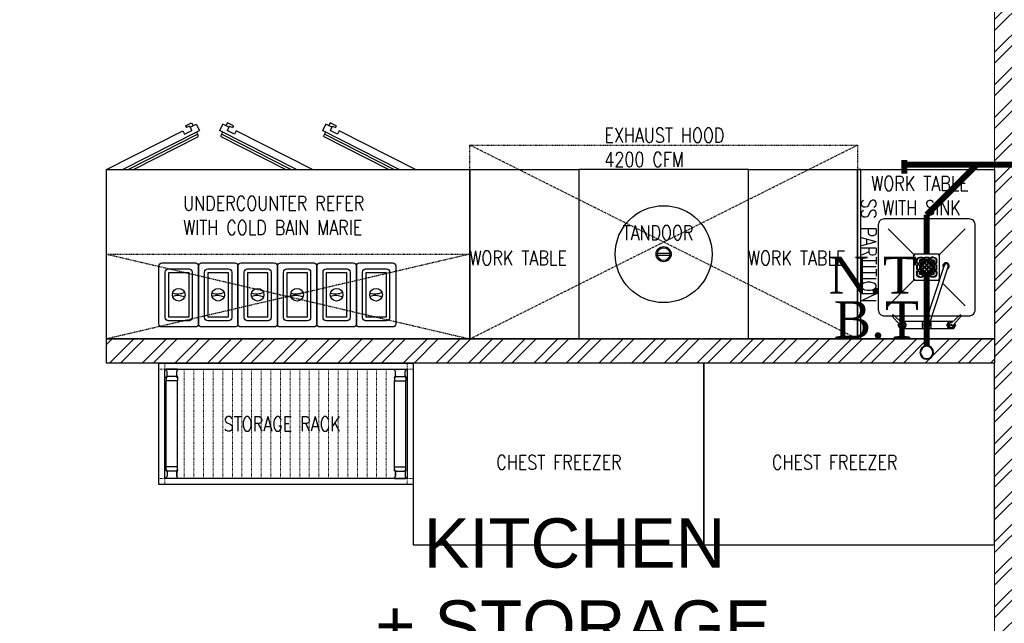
# Model space of a CAD drawing. Header units: inches. Extents: x 113025 to 158499, y 12149 to 30915.
# Tile 30 of 167: x 123826 to 123986, y 21460 to 21558. Entities that reach past the tile are written whole.
import ezdxf

# ---------------------------------------------------------------- set-up
doc = ezdxf.new("R2010")
doc.units = ezdxf.units.IN
doc.header["$MEASUREMENT"] = 0
doc.linetypes.add('HIDDEN', pattern=[0.375, 0.25, -0.125])
doc.linetypes.add('IHCL-P-MEZZANINE FLOOR PLAN$0$HIDDEN', pattern=[0.375, 0.25, -0.125])
for name, color, linetype, lineweight in [('00-GRIDTEXT', 1, 'Continuous', 13), ('door', 1, 'Continuous', 13), ('EQUIPMENT', 7, 'Continuous', 25), ('KIT TEXT.', 5, 'Continuous', 5), ('PD_BRICK WALL_115', 134, 'Continuous', 30), ('PD_HATCH', 45, 'Continuous', 9), ('PP- 50DIA Soil Waste Sewer pipe', 54, 'Continuous', 25), ('PP- 75DIA Soil Waste Sewer pipe', 90, 'Continuous', 9), ('PP-TEXT', 7, 'Continuous', 40), ('PP-WWP', 3, 'Continuous', 25)]:
    doc.layers.add(name, color=color, linetype=linetype, lineweight=lineweight)
doc.layers.add('KIT EQUIPMENT', color=7, linetype='Continuous')
doc.layers.add('PD_025_TEXT', color=61, linetype='Continuous')
doc.styles.add('Arial', font='GOTHIC.TTF')
doc.styles.add('ISO', font='isocp.shx', dxfattribs={"height": 250})
doc.styles.add('style1', font='arial.ttf', dxfattribs={"height": 500})

# ---------------------------------------------------------------- blocks, each defined once
blk = doc.blocks.new('sesrgg')
at = {"layer": 'EQUIPMENT', "color": 251, "linetype": 'Continuous'}
for p, q in [((1788400.4, 614306.9), (1788353.3, 614306.9)), ((1788402, 614305.2), (1788402, 614305.3)), ((1789294.6, 614305.2), (1789294.6, 614305.3)), ((1789296.2, 614306.9), (1789343.3, 614306.9)), ((1788352.5, 614303.9), (1788353.7, 614303.2)), ((1788352.5, 614274.4), (1788353.7, 614275.1)), ((1788353.2, 614271.4), (1788353.2, 614259.3)), ((1788355.4, 614273.5), (1788354.7, 614272.2)), ((1788356.8, 614280.4), (1788356.8, 614297.9)), ((1788393, 614276.5), (1788360.6, 614276.5)), ((1788396.9, 614280.4), (1788396.9, 614297.9)), ((1788396.9, 614280.4), (1788396.9, 614297.9)), ((1788399, 614272.2), (1788398.3, 614273.5)), ((1788399.9, 614303.2), (1788401.1, 614303.9)), ((1788399.9, 614303.2), (1788401.2, 614303.9)), ((1788399.9, 614275.1), (1788401.1, 614274.4)), ((1788399.9, 614275.1), (1788401.2, 614274.4)), ((1788400.4, 614271.4), (1788400.4, 614259.3)), ((1788402, 614273), (1788402, 614273)), ((1789294.6, 614273), (1789294.6, 614273)), ((1789296.7, 614303.2), (1789295.4, 614303.9)), ((1789296.7, 614303.2), (1789295.4, 614303.9)), ((1789296.7, 614275.1), (1789295.4, 614274.4)), ((1789296.7, 614275.1), (1789295.4, 614274.4)), ((1789296.2, 614271.4), (1789296.2, 614259.3)), ((1789297.6, 614272.2), (1789298.3, 614273.5)), ((1789299.7, 614280.4), (1789299.7, 614297.9)), ((1789299.7, 614280.4), (1789299.7, 614297.9)), ((1789303.6, 614276.5), (1789335.9, 614276.5)), ((1789339.8, 614280.4), (1789339.8, 614297.9)), ((1789341.2, 614273.5), (1789341.9, 614272.2)), ((1789344.1, 614303.9), (1789342.9, 614303.2)), ((1789344.1, 614274.4), (1789342.9, 614275.1)), ((1789343.4, 614271.4), (1789343.4, 614259.3)), ((1788399.9, 614258.8), (1788353.7, 614258.8)), ((1788353.8, 613904.2), (1788353.7, 614258.8)), ((1788400, 613904.7), (1788399.9, 614258.8)), ((1789296.6, 613904.7), (1789296.7, 614258.8)), ((1789296.7, 614258.8), (1789342.9, 614258.8)), ((1789342.8, 613904.2), (1789342.9, 614258.8)), ((1788353.3, 613892), (1788353.3, 613904.2)), ((1788400, 613904.7), (1788353.8, 613904.7)), ((1788400.5, 613892), (1788400.5, 613904.2)), ((1789296.1, 613892), (1789296.1, 613904.2)), ((1789296.6, 613904.7), (1789342.8, 613904.7)), ((1789343.3, 613892), (1789343.3, 613904.2)), ((1788352.6, 613889.1), (1788353.8, 613888.4)), ((1788352.6, 613859.6), (1788353.8, 613860.3)), ((1788355.5, 613890), (1788354.8, 613891.2)), ((1788356.9, 613883.1), (1788356.9, 613865.6)), ((1788393.1, 613887), (1788360.7, 613887)), ((1788397, 613883.2), (1788397, 613865.7)), ((1788397, 613865.6), (1788397, 613883.1)), ((1788398.3, 613890), (1788399.1, 613891.2)), ((1788400, 613888.3), (1788401.2, 613889.1)), ((1788401.2, 613889.1), (1788400, 613888.4)), ((1788400, 613860.3), (1788401.2, 613859.6)), ((1788401.2, 613859.6), (1788400, 613860.3)), ((1788402, 613890.4), (1788402, 613890.5)), ((1788402, 613858.2), (1788402, 613858.2)), ((1789294.5, 613890.4), (1789294.5, 613890.5)), ((1789294.5, 613858.2), (1789294.5, 613858.2)), ((1789296.6, 613888.3), (1789295.3, 613889.1)), ((1789295.3, 613889.1), (1789296.6, 613888.4)), ((1789296.6, 613860.3), (1789295.3, 613859.6)), ((1789295.3, 613859.6), (1789296.6, 613860.3)), ((1789298.2, 613890), (1789297.5, 613891.2)), ((1789299.6, 613883.2), (1789299.6, 613865.7)), ((1789299.6, 613865.6), (1789299.6, 613883.1)), ((1789303.5, 613887), (1789335.8, 613887)), ((1789339.7, 613883.1), (1789339.7, 613865.6)), ((1789341.1, 613890), (1789341.8, 613891.2)), ((1789344, 613889.1), (1789342.8, 613888.4)), ((1789344, 613859.6), (1789342.8, 613860.3)), ((1788400.4, 613856.6), (1788353.4, 613856.6)), ((1789296.1, 613856.6), (1789343.2, 613856.6))]:
    blk.add_line(p, q, dxfattribs=at)
at = {"layer": 'EQUIPMENT', "color": 251, "linetype": 'IHCL-P-MEZZANINE FLOOR PLAN$0$HIDDEN', "lineweight": 9}
for p, q in [((1788428, 613856.6), (1788428, 614306.9)), ((1788467.7, 613856.6), (1788467.7, 614306.9)), ((1788507.4, 613856.6), (1788507.4, 614306.9)), ((1788547.1, 613856.6), (1788547.1, 614306.9)), ((1788586.8, 613856.6), (1788586.8, 614306.9)), ((1788586.8, 613856.6), (1788586.8, 614306.9)), ((1788626.6, 613856.6), (1788626.6, 614306.9)), ((1788666.3, 613856.6), (1788666.3, 614306.9)), ((1788706, 613856.6), (1788706, 614306.9)), ((1788706, 613856.6), (1788706, 614306.9)), ((1788745.7, 613856.6), (1788745.7, 614306.9)), ((1788785.4, 613856.6), (1788785.4, 614306.9)), ((1788825.1, 613856.6), (1788825.1, 614306.9)), ((1788864.9, 613856.6), (1788864.9, 614306.9)), ((1788904.6, 613856.6), (1788904.6, 614306.9)), ((1788944.3, 613856.6), (1788944.3, 614306.9)), ((1788984, 613856.6), (1788984, 614306.9)), ((1789023.7, 613856.6), (1789023.7, 614306.9)), ((1789063.5, 613856.6), (1789063.5, 614306.9)), ((1789103.2, 613856.6), (1789103.2, 614306.9)), ((1789142.9, 613856.6), (1789142.9, 614306.9)), ((1789182.6, 613856.6), (1789182.6, 614306.9)), ((1789222.3, 613856.6), (1789222.3, 614306.9)), ((1789262.1, 613856.6), (1789262.1, 614306.9))]:
    blk.add_line(p, q, dxfattribs=at)
for points in [[(1788348.4, 614306.9), (1788348.4, 614332.1), (1788323.1, 614332.1), (1788323.1, 614306.9)], [(1789348.2, 614306.9), (1789348.2, 614332.1), (1789373.5, 614332.1), (1789373.5, 614306.9)], [(1788348.4, 613856.6), (1788348.4, 613831.3), (1788323.1, 613831.3), (1788323.1, 613856.6)], [(1789348.2, 613856.6), (1789348.2, 613831.3), (1789373.5, 613831.3), (1789373.5, 613856.6)]]:
    blk.add_lwpolyline(points, close=True, dxfattribs=at)
at = {"layer": 'EQUIPMENT', "color": 251, "linetype": 'Continuous'}
for centre, radius, start, end in [((1788353.3, 614305.3), 1.6, 89.991, 239.97), ((1788400.4, 614305.3), 1.6, 299.976, 89.991), ((1788400.3, 614305.2), 1.6, 299.973, 359.979), ((1789296.2, 614305.3), 1.6, 90.009, 240.024), ((1789296.2, 614305.2), 1.6, 180.021, 240.027), ((1789343.3, 614305.3), 1.6, 300.03, 90.009), ((1788353.3, 614273), 1.6, 119.994, 329.979), ((1788350.7, 614297.9), 6.07, 359.982, 59.988), ((1788350.7, 614280.4), 6.07, 299.976, 359.982), ((1788360.7, 614270.4), 6.07, 89.991, 149.997), ((1788393, 614270.4), 6.07, 29.985, 89.991), ((1788403, 614297.9), 6.07, 119.991, 179.997), ((1788403, 614297.9), 6.07, 119.994, 180), ((1788403, 614280.4), 6.07, 179.991, 239.997), ((1788403, 614280.4), 6.07, 180, 239.97), ((1788400.4, 614273), 1.6, 209.967, 59.988), ((1788400.3, 614273), 1.6, 359.967, 59.973), ((1789296.2, 614273), 1.6, 120.027, 180.033), ((1789296.2, 614273), 1.6, 120.012, 330.033), ((1789293.6, 614297.9), 6.07, 0.003, 60.009), ((1789293.6, 614297.9), 6.07, 0, 60.006), ((1789293.6, 614280.4), 6.07, 300.003, 0.009), ((1789293.6, 614280.4), 6.07, 300.03, 0), ((1789303.6, 614270.4), 6.07, 90.009, 150.015), ((1789335.9, 614270.4), 6.07, 30.003, 90.009), ((1789345.9, 614297.9), 6.07, 120.012, 180.018), ((1789345.9, 614280.4), 6.07, 180.018, 240.024), ((1789343.3, 614273), 1.6, 210.021, 60.006), ((1788353.7, 614259.3), 0.506, 180, 269.973), ((1788399.9, 614259.3), 0.506, 269.973, 359.982), ((1789296.7, 614259.3), 0.506, 180.018, 270.027), ((1789342.9, 614259.3), 0.506, 270.027, 0), ((1788353.8, 613904.2), 0.506, 89.991, 180), ((1788400, 613904.2), 0.506, 359.982, 89.991), ((1789296.6, 613904.2), 0.506, 90.009, 180.018), ((1789342.8, 613904.2), 0.506, 0, 90.009), ((1788353.4, 613890.4), 1.6, 29.985, 239.97), ((1788353.4, 613858.2), 1.6, 119.994, 269.973), ((1788350.8, 613883.1), 6.07, 359.982, 59.988), ((1788350.8, 613865.6), 6.07, 299.976, 359.982), ((1788360.7, 613893.1), 6.07, 209.967, 269.973), ((1788393.1, 613893.1), 6.07, 269.973, 329.979), ((1788403.1, 613883.1), 6.07, 119.994, 180), ((1788403.1, 613883.1), 6.07, 119.991, 179.997), ((1788403.1, 613865.6), 6.07, 179.991, 239.997), ((1788403.1, 613865.6), 6.07, 180, 239.97), ((1788400.4, 613890.4), 1.6, 299.976, 149.997), ((1788400.4, 613858.2), 1.6, 269.973, 59.988), ((1788400.4, 613890.4), 1.6, 299.973, 359.979), ((1788400.4, 613858.2), 1.6, 359.967, 59.973), ((1789296.1, 613890.4), 1.6, 30.003, 240.024), ((1789296.1, 613890.4), 1.6, 180.021, 240.027), ((1789296.1, 613858.2), 1.6, 120.027, 180.033), ((1789296.1, 613858.2), 1.6, 120.012, 270.027), ((1789293.5, 613883.1), 6.07, 0, 60.006), ((1789293.5, 613883.1), 6.07, 0.003, 60.009), ((1789293.5, 613865.6), 6.07, 300.003, 0.009), ((1789293.5, 613865.6), 6.07, 300.03, 0), ((1789303.5, 613893.1), 6.07, 210.021, 270.027), ((1789335.8, 613893.1), 6.07, 270.027, 330.033), ((1789345.8, 613883.1), 6.07, 120.012, 180.018), ((1789345.8, 613865.6), 6.07, 180.018, 240.024), ((1789343.2, 613890.4), 1.6, 300.03, 150.015), ((1789343.2, 613858.2), 1.6, 270.027, 60.006)]:
    blk.add_arc(centre, radius, start, end, dxfattribs=at)
at = {"layer": 'KIT EQUIPMENT', "color": 251}
for points in [[(1789373.5, 614332.1), (1789373.5, 613831.3), (1788323.1, 613831.3), (1788323.1, 614332.1)], [(1789348.2, 614306.9), (1789348.2, 613856.6), (1788348.4, 613856.6), (1788348.4, 614306.9)]]:
    blk.add_lwpolyline(points, close=True, dxfattribs=at)
blk = doc.blocks.new('A$C6E471120')
at = {"layer": 'PD_HATCH'}
h = blk.add_hatch(dxfattribs=at)
h.set_pattern_fill('ANSI32', color=251, scale=254)
h.set_pattern_definition([(45, (-1789305.34, -617415.57), (-67.351921, 67.351921), []), (45, (-1789260.44, -617415.57), (-67.351921, 67.351921), [])])
h.paths.add_polyline_path([(0, -2329.1), (0, -2229.1), (-566.3, -2229.1), (-2166.3, -2229.1), (-3666.3, -2229.1), (-3666.3, -2329.1)])
at = {"layer": 'door', "color": 251}
blk.add_line((-538.6, -2229.1), (-2816.3, -2229.1), dxfattribs=at)
at = {"layer": 'EQUIPMENT', "color": 251, "ltscale": 12}
blk.add_lwpolyline([(-3666.3, -2229.1), (0, -2229.1), (0, -2329.1), (-3666.3, -2329.1)], close=True, dxfattribs=at)
at = {"layer": 'KIT EQUIPMENT', "color": 251}
for p, q in [((-3340, -1349.3), (-3315.1, -1336.8)), ((-3315.1, -1336.8), (-3309, -1349)), ((-3167.6, -1336.8), (-3173.7, -1349)), ((-3142.7, -1349.3), (-3167.6, -1336.8)), ((-2742.6, -1336.8), (-2748.7, -1349)), ((-2717.7, -1349.3), (-2742.6, -1336.8)), ((-3666.3, -1529.1), (-3351.6, -1370.5)), ((-3600, -1529.1), (-3283, -1369.4)), ((-3351.6, -1370.5), (-3344.9, -1383.9)), ((-3344.9, -1383.9), (-3314.8, -1368.7)), ((-3340, -1349.3), (-3336.2, -1356.8)), ((-3323.9, -1350.6), (-3336.2, -1356.8)), ((-3323.9, -1350.6), (-3314.8, -1368.7)), ((-3321.5, -1355.3), (-3296.4, -1342.7)), ((-3296.4, -1342.7), (-3283, -1369.4)), ((-3295, -1375.5), (-3287.9, -1389.7)), ((-3186.3, -1342.7), (-3199.7, -1369.4)), ((-2882.7, -1529.1), (-3199.7, -1369.4)), ((-3187.6, -1375.5), (-3194.8, -1389.7)), ((-3161.2, -1355.3), (-3186.3, -1342.7)), ((-3158.8, -1350.6), (-3167.9, -1368.7)), ((-3137.8, -1383.9), (-3167.9, -1368.7)), ((-3158.8, -1350.6), (-3146.5, -1356.8)), ((-3142.7, -1349.3), (-3146.5, -1356.8)), ((-3131.1, -1370.5), (-3137.8, -1383.9)), ((-2816.3, -1529.1), (-3131.1, -1370.5)), ((-2761.3, -1342.7), (-2774.7, -1369.4)), ((-2457.7, -1529.1), (-2774.7, -1369.4)), ((-2762.6, -1375.5), (-2769.8, -1389.7)), ((-2736.2, -1355.3), (-2761.3, -1342.7)), ((-2733.8, -1350.6), (-2742.9, -1368.7)), ((-2712.8, -1383.9), (-2742.9, -1368.7)), ((-2733.8, -1350.6), (-2721.5, -1356.8)), ((-2717.7, -1349.3), (-2721.5, -1356.8)), ((-2706.1, -1370.5), (-2712.8, -1383.9)), ((-2391.3, -1529.1), (-2706.1, -1370.5)), ((-3577.8, -1529.1), (-3290.5, -1384.4)), ((-3555.7, -1529.1), (-3289.6, -1395)), ((-2927, -1529.1), (-3193.1, -1395)), ((-2904.9, -1529.1), (-3192.1, -1384.4)), ((-2502, -1529.1), (-2768.1, -1395)), ((-2479.9, -1529.1), (-2767.1, -1384.4)), ((-439.1, -1774.5, 0), (-328.7, -1885, 0)), ((-120.9, -1774.5, 0), (-231.3, -1885, 0)), ((-1392.7, -1874.8), (-1340, -1874.8)), ((-1392.7, -1883.5), (-1340, -1883.5)), ((-207.4, -1925.6, 0), (-287.2, -2168.6, 0)), ((-191.3, -1928.1, 0), (-271.7, -2172.9, 0)), ((-439.1, -2092.7, 0), (-328.7, -1982.3, 0)), ((-227.3, -1986.3, 0), (-231.3, -1982.3, 0)), ((-120.9, -2092.7, 0), (-214.6, -1999, 0)), ((-391, -2171.4, 0), (-421.9, -2135.5, 0)), ((-381.9, -2162.5, 0), (-416.9, -2130.6, 0)), ((-281.5, -2151.1, 0), (-298.2, -2160.8, 0)), ((-178.1, -2162.7, 0), (-143.1, -2130.8, 0)), ((-169, -2171.5, 0), (-138.1, -2135.7, 0)), ((-395.6, -2166, 0), (-398.9, -2171.7, 0)), ((-398.9, -2171.7, 0), (-389.9, -2187.3, 0)), ((-389.9, -2187.3, 0), (-371.8, -2187.3, 0)), ((-371.8, -2156, 0), (-389, -2156, 0)), ((-362.8, -2171.7, 0), (-371.8, -2156, 0)), ((-371.8, -2187.3, 0), (-362.8, -2171.7, 0)), ((-289.3, -2187.3, 0), (-371.8, -2187.2, 0)), ((-291.4, -2156.8, 0), (-371.4, -2156.8, 0)), ((-298.2, -2160.8, 0), (-298.2, -2182.1, 0)), ((-298.2, -2182.1, 0), (-279.8, -2192.7, 0)), ((-279.8, -2192.7, 0), (-261.3, -2182.1, 0)), ((-188.3, -2187.3, 0), (-270.3, -2187.3, 0)), ((-261.3, -2160.8, 0), (-266.7, -2157.7, 0)), ((-188.6, -2156.9, 0), (-266.5, -2156.8, 0)), ((-261.3, -2182.1, 0), (-261.3, -2160.8, 0)), ((-197.2, -2171.8, 0), (-188.2, -2156.1, 0)), ((-188.2, -2187.4, 0), (-197.2, -2171.8, 0)), ((-188.2, -2156.1, 0), (-170.9, -2156.1, 0)), ((-170.1, -2187.4, 0), (-188.2, -2187.4, 0)), ((-161.1, -2171.8, 0), (-170.1, -2187.4, 0)), ((-164.3, -2166.2, 0), (-161.1, -2171.8, 0))]:
    blk.add_line(p, q, dxfattribs=at)
at = {"layer": 'KIT EQUIPMENT', "color": 251, "linetype": 'HIDDEN', "ltscale": 0.025}
for p, q in [((-2166.3, -2229.1), (-566.3, -1429.1)), ((-566.3, -2229.1), (-2166.3, -1429.1))]:
    blk.add_line(p, q, dxfattribs=at)
at = {"layer": 'KIT EQUIPMENT', "color": 251, "linetype": 'HIDDEN', "ltscale": 2}
for p, q in [((-3666.3, -1879.1), (-2166.3, -2229.1)), ((-2166.3, -1879.1), (-3666.3, -2229.1))]:
    blk.add_line(p, q, dxfattribs=at)
at = {"layer": 'KIT EQUIPMENT', "color": 251, "linetype": 'HIDDEN', "ltscale": 0.025}
blk.add_lwpolyline([(-566.3, -2229.1), (-2166.3, -2229.1), (-2166.3, -1429.1), (-566.3, -1429.1)], close=True, dxfattribs=at)
at = {"layer": 'KIT EQUIPMENT', "color": 251}
for points in [[(-2166.3, -2229.1), (-3666.3, -2229.1), (-3666.3, -1529.1), (-2166.3, -1529.1)], [(-1716.3, -2229.1), (-2166.3, -2229.1), (-2166.3, -1529.1), (-1716.3, -1529.1)], [(-1716.3, -2229.1), (-1016.3, -2229.1), (-1016.3, -1529.1), (-1716.3, -1529.1)], [(-566.3, -2229.1), (-1016.3, -2229.1), (-1016.3, -1529.1), (-566.3, -1529.1)], [(-566.3, -1529.1), (0, -1529.1), (0, -2229.1), (-566.3, -2229.1)], [(-566.3, -2229.1), (-551.4, -2229.1), (-551.4, -1529.1), (-566.3, -1529.1)], [(-1200, -3079.1), (-1200, -2329.1), (-2400, -2329.1), (-2400, -3079.1)], [(0, -3079.1), (0, -2329.1), (-1200, -2329.1), (-1200, -3079.1)]]:
    blk.add_lwpolyline(points, close=True, dxfattribs=at)
at = {"layer": 'KIT EQUIPMENT', "color": 251, "elevation": 0}
for points in [[(-80, -2108.6), (-80, -1758.6, 0.414214), (-105, -1733.6), (-455, -1733.6, 0.414214), (-480, -1758.6), (-480, -2108.6, 0.414214), (-455, -2133.6), (-105, -2133.6, 0.414214)], [(-3287, -1927.6), (-3287, -2167, -0.414214), (-3299.8, -2179.8), (-3437.2, -2179.8, -0.414214), (-3450, -2167), (-3450, -1927.6, -0.414214), (-3437.2, -1914.8), (-3299.8, -1914.8, -0.414214)], [(-3312.6, -1953.2), (-3312.6, -2141.4, -0.414214), (-3325.4, -2154.2), (-3411.6, -2154.2, -0.414214), (-3424.4, -2141.4), (-3424.4, -1953.2, -0.414214), (-3411.6, -1940.4), (-3325.4, -1940.4, -0.414214)], [(-3124, -1927.6), (-3124, -2167, -0.414214), (-3136.8, -2179.8), (-3274.2, -2179.8, -0.414214), (-3287, -2167), (-3287, -1927.6, -0.414214), (-3274.2, -1914.8), (-3136.8, -1914.8, -0.414214)], [(-3149.6, -1953.2), (-3149.6, -2141.4, -0.414214), (-3162.4, -2154.2), (-3248.6, -2154.2, -0.414214), (-3261.4, -2141.4), (-3261.4, -1953.2, -0.414214), (-3248.6, -1940.4), (-3162.4, -1940.4, -0.414214)], [(-2961, -1927.6), (-2961, -2167, -0.414214), (-2973.8, -2179.8), (-3111.2, -2179.8, -0.414214), (-3124, -2167), (-3124, -1927.6, -0.414214), (-3111.2, -1914.8), (-2973.8, -1914.8, -0.414214)], [(-2986.6, -1953.2), (-2986.6, -2141.4, -0.414214), (-2999.4, -2154.2), (-3085.6, -2154.2, -0.414214), (-3098.4, -2141.4), (-3098.4, -1953.2, -0.414214), (-3085.6, -1940.4), (-2999.4, -1940.4, -0.414214)], [(-2798, -1927.6), (-2798, -2167, -0.414214), (-2810.8, -2179.8), (-2948.2, -2179.8, -0.414214), (-2961, -2167), (-2961, -1927.6, -0.414214), (-2948.2, -1914.8), (-2810.8, -1914.8, -0.414214)], [(-2823.6, -1953.2), (-2823.6, -2141.4, -0.414214), (-2836.4, -2154.2), (-2922.6, -2154.2, -0.414214), (-2935.4, -2141.4), (-2935.4, -1953.2, -0.414214), (-2922.6, -1940.4), (-2836.4, -1940.4, -0.414214)], [(-2635, -1927.6), (-2635, -2167, -0.414214), (-2647.8, -2179.8), (-2785.2, -2179.8, -0.414214), (-2798, -2167), (-2798, -1927.6, -0.414214), (-2785.2, -1914.8), (-2647.8, -1914.8, -0.414214)], [(-2660.6, -1953.2), (-2660.6, -2141.4, -0.414214), (-2673.4, -2154.2), (-2759.6, -2154.2, -0.414214), (-2772.4, -2141.4), (-2772.4, -1953.2, -0.414214), (-2759.6, -1940.4), (-2673.4, -1940.4, -0.414214)], [(-2472, -1927.6), (-2472, -2167, -0.414214), (-2484.8, -2179.8), (-2622.2, -2179.8, -0.414214), (-2635, -2167), (-2635, -1927.6, -0.414214), (-2622.2, -1914.8), (-2484.8, -1914.8, -0.414214)], [(-2497.6, -1953.2), (-2497.6, -2141.4, -0.414214), (-2510.4, -2154.2), (-2596.6, -2154.2, -0.414214), (-2609.4, -2141.4), (-2609.4, -1953.2, -0.414214), (-2596.6, -1940.4), (-2510.4, -1940.4, -0.414214)]]:
    blk.add_lwpolyline(points, format="xyb", close=True, dxfattribs=at)
at = {"layer": 'KIT EQUIPMENT', "color": 251, "linetype": 'HIDDEN', "ltscale": 2}
blk.add_lwpolyline([(-2166.3, -1879.1), (-2166.3, -2229.1), (-3666.3, -2229.1), (-3666.3, -1879.1)], close=True, dxfattribs=at)
at = {"layer": 'KIT EQUIPMENT', "color": 251, "elevation": 0}
for points in [[(-3327.3, -1955.1), (-3327.3, -2139.5), (-3409.7, -2139.5), (-3409.7, -1955.1)], [(-3164.3, -1955.1), (-3164.3, -2139.5), (-3246.7, -2139.5), (-3246.7, -1955.1)], [(-3001.3, -1955.1), (-3001.3, -2139.5), (-3083.7, -2139.5), (-3083.7, -1955.1)], [(-2838.3, -1955.1), (-2838.3, -2139.5), (-2920.7, -2139.5), (-2920.7, -1955.1)], [(-2675.3, -1955.1), (-2675.3, -2139.5), (-2757.7, -2139.5), (-2757.7, -1955.1)], [(-2512.3, -1955.1), (-2512.3, -2139.5), (-2594.7, -2139.5), (-2594.7, -1955.1)]]:
    blk.add_lwpolyline(points, close=True, dxfattribs=at)
blk.add_lwpolyline([(-279.6, -2144.9), (-280.2, -2144.6)], dxfattribs=at)
at = {"layer": 'KIT EQUIPMENT', "color": 251}
for centre, radius in [((-1366.3, -1879.1), 200), ((-1366.3, -1879.1), 31.3), ((-1366.3, -1879.1), 26.3), ((-280, -1933.6, 0), 25), ((-3368.5, -2046.7, 0), 26.2), ((-3205.5, -2046.7, 0), 26.2), ((-3042.5, -2046.7, 0), 26.2), ((-2879.5, -2046.7, 0), 26.2), ((-2716.5, -2046.7, 0), 26.2), ((-2553.5, -2046.7, 0), 26.2), ((-381.6, -2172, 0), 3.17), ((-178.4, -2172.1, 0), 3.17)]:
    blk.add_circle(centre, radius, dxfattribs=at)
for centre, radius, start, end in [((-3291.4, -1391.5), 3.98, 296.7484, 26.7484), ((-3191.3, -1391.5), 3.98, 153.2516, 243.2516), ((-2766.3, -1391.5), 3.98, 153.2516, 243.2516), ((-200.2, -1927.9, 0), 13, 292.6695, 216.5422), ((-199.3, -1926.5, 0), 8.12, 335.2657, 173.5026), ((-3372.8, -1973.2, 0), 69.8, 252.4964, 294.1869), ((-3372.8, -2120.2, 0), 69.8, 65.8131, 107.5036), ((-3209.8, -1973.2, 0), 69.8, 252.4964, 294.1869), ((-3209.8, -2120.2, 0), 69.8, 65.8131, 107.5036), ((-3046.8, -1973.2, 0), 69.8, 252.4964, 294.1869), ((-3046.8, -2120.2, 0), 69.8, 65.8131, 107.5036), ((-2883.8, -1973.2, 0), 69.8, 252.4964, 294.1869), ((-2883.8, -2120.2, 0), 69.8, 65.8131, 107.5036), ((-2720.8, -1973.2, 0), 69.8, 252.4964, 294.1869), ((-2720.8, -2120.2, 0), 69.8, 65.8131, 107.5036), ((-2557.8, -1973.2, 0), 69.8, 252.4964, 294.1869), ((-2557.8, -2120.2, 0), 69.8, 65.8131, 107.5036), ((-418.9, -2133.6, 0), 3.57, 57.2493, 212.6822), ((-141.1, -2133.7, 0), 3.57, 327.2493, 122.6822), ((-380.8, -2171.6, 0), 14.1, 163.2994, 112.507), ((-381.6, -2172, 0), 9.44, 176.4818, 91.7863), ((-280, -2172, 0), 12.9, 109.677, 32.9826), ((-280.3, -2173.6, 0), 8.55, 144.5176, 5.0206), ((-179.2, -2171.8, 0), 14.1, 67.4245, 16.632), ((-178.4, -2172.1, 0), 9.44, 88.1452, 3.4496)]:
    blk.add_arc(centre, radius, start, end, dxfattribs=at)
at = {"layer": 'EQUIPMENT', "color": 251}
blk.add_blockref('sesrgg', (-1791773.5, -616661.3), dxfattribs=at)
at = {"layer": 'KIT TEXT.', "color": 251, "char_height": 60.175, "attachment_point": 7, "style": 'ISO'}
for s, insert, width in [('{\\Fromans|c0;\\W0.8;EXHAUST HOOD\\P4200 CFM}', (-1610.7, -1518.9, 488.6), 1100.284), ('\\pi325.49;{\\Fromans|c0;\\W0.8;WORK TABLE \\P\\pi370.19;WITH SINK}', (-834.1, -1717.7, 488.6), 1100.284), ('{\\Fromans|c0;\\W0.8;UNDERCOUNTER REFER\\PWITH COLD BAIN MARIE}', (-3349.4, -1799.7, 488.6), 1100.284), ('\\pi300.49;{\\Fromans|c0;\\W0.8;WORK TABLE}', (-5344.1, -1932.6, 488.6), 1050.284), ('{\\Fromans|c0;\\W0.8;TANDOOR}', (-1535.9, -1820.8, 488.6), 1100.284), ('{\\Fromans|c0;\\W0.8;WORK TABLE }', (-2168, -1925.2, 488.6), 1100.284), ('{\\Fromans|c0;\\W0.8;WORK TABLE }', (-1018, -1925.2, 488.6), 1100.284), ('\\pi300.49;{\\Fromans|c0;\\W0.8;WORK TABLE}', (-5344.1, -2682.9, 488.6), 1050.284), ('{\\Fromans|c0;\\W0.8;STORAGE RACK}', (-3182.2, -2610.1, 488.6), 1100.284), ('\\pi526.07;{\\Fromans|c0;\\W0.8; \\P\\pi263.59;CHEST FREEZER}', (-2320.9, -2768.6, 488.6), 1100.284), ('\\pi526.07;{\\Fromans|c0;\\W0.8; \\P\\pi263.59;CHEST FREEZER}', (-1182.6, -2768.6, 488.6), 1100.284)]:
    blk.add_mtext(s, dxfattribs=dict(at, insert=insert, width=width))
at = {"layer": 'KIT TEXT.', "color": 251, "insert": (-549.2, -1650.6, 0), "char_height": 60.175, "width": 1100.284, "attachment_point": 7, "rotation": 270, "style": 'ISO'}
blk.add_mtext('{\\Fromans|c0;\\W0.8;SS PARTITION}', dxfattribs=at)
blk = doc.blocks.new('FIRST FLOOR PLAN 0')
at = {"layer": 'PD_HATCH', "lineweight": 5}
h = blk.add_hatch(dxfattribs=at)
h.set_pattern_fill('ANSI32', color=251, scale=10)
h.set_pattern_definition([(45, (-550.7706, -242.3818), (-2.65165, 2.65165), []), (45, (-549.0028, -242.3818), (-2.65165, 2.65165), [])])
h.paths.add_polyline_path([(-540, -240.3), (-583.25, -240.3), (-583.25, -244.8), (-540, -244.8)])
h.paths.add_polyline_path([(-625.25, -240.3), (-668.5, -240.3), (-668.5, -244.8), (-625.25, -244.8)], flags=17)
h.paths.add_polyline_path([(-540, -323.5), (-540, -328), (-378, -328), (-378, -323.5), (-531, -323.5), (-531, -234), (-471, -234), (-471, -258), (-466.5, -258), (-466.5, -234), (-387, -234), (-387, -262), (-382.5, -262), (-382.5, -103), (-378, -103), (-378, -98.5), (-387, -98.5), (-387, -225), (-531, -225), (-531, -9), (-540, -9)])
h.paths.add_polyline_path([(-595.5, -332.94), (-591, -332.94), (-591, -328), (-582, -328), (-582, -323.5), (-668.5, -323.5), (-668.5, -168), (-745.5, -168), (-745.5, -172.5), (-673, -172.5), (-673, -323.5), (-729, -323.5), (-729, -328), (-595.5, -328)])
at = {"layer": 'PD_BRICK WALL_115', "color": 251, "lineweight": 5}
blk.add_lwpolyline([(-378, -323.5), (-531, -323.5), (-531, -234), (-471, -234), (-471, -258), (-466.5, -258), (-466.5, -234), (-387, -234), (-387, -262), (-382.5, -262), (-382.5, -103), (-378, -103), (-378, -98.5), (-387, -98.5), (-387, -225), (-531, -225), (-531, -9), (-540, -9), (-540, -323.5), (-540, -323.5)], dxfattribs=at)
at = {"layer": '00-GRIDTEXT', "color": 251, "xscale": 0.03937007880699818, "yscale": 0.03937007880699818, "zscale": 0.03937007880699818}
blk.add_blockref('A$C6E471120', (-540, -9), dxfattribs=at)
at = {"layer": 'PD_025_TEXT', "color": 251, "char_height": 8, "attachment_point": 1, "style": 'style1'}
for s, insert, width in [('\\pi36.802;SMOKING ROOM\\P\\pi48.873;(11\'-1" x 9\'1")', (-889.98, -46.43), 162.9076), ('\\pi40.589;KITCHEN \\P\\pi32.72;+ STORAGE\\P\\pi21.937;+ DISHWASHER\\P\\pi28.559;(16\'-9" x 26\'2")', (-673.4, -125.92), 128.4952)]:
    blk.add_mtext(s, dxfattribs=dict(at, insert=insert, width=width))
blk = doc.blocks.new('PP-GRATING')
at = {"linetype": 'Continuous'}
for p, q in [((-53.1, -49.4), (-53.1, 49.4)), ((-49.7, 52.9), (49.7, 52.9)), ((-27.6, 40.7), (-27.6, 38.6)), ((-19.6, 40.7), (-27.6, 40.7)), ((-19.6, 38.6), (-19.6, 40.7)), ((-7.1, 38.6), (-7.1, 40.7)), ((-7.1, 40.7), (6.5, 40.7)), ((6.5, 40.7), (6.5, 38.6)), ((19, 40.7), (27, 40.7)), ((19, 38.6), (19, 40.7)), ((27, 40.7), (27, 38.6)), ((52.6, 50), (52.6, -48.9)), ((-38.9, 27.3), (-41, 27.3)), ((-41, 27.3), (-41, 19.3)), ((-38.9, 19.3), (-41, 19.3)), ((-41, 6.8), (-41, -6.8)), ((-38.9, 6.8), (-41, 6.8)), ((-38.9, 27.3), (-38.9, 19.3)), ((-38.9, 6.8), (-38.9, -6.8)), ((-36.7, 17), (-32.1, 17)), ((-36.7, 17), (-36.7, 15)), ((-36.7, 15), (-32.1, 15)), ((-32.1, 11.1), (-36.7, 11.1)), ((-36.7, 11.1), (-36.7, 9.1)), ((-32.1, 9.1), (-36.7, 9.1)), ((-32.1, 9.1), (-32.1, 11.1)), ((-29.8, 19.3), (-29.8, 27.3)), ((-27.8, 27.3), (-29.8, 27.3)), ((-29.8, 19.3), (-27.8, 19.3)), ((-29.8, -6.8), (-29.8, 6.8)), ((-29.8, 6.8), (-27.8, 6.8)), ((-27.8, 19.3), (-27.8, 27.3)), ((-27.8, -6.8), (-27.8, 6.8)), ((-19.6, 38.6), (-27.6, 38.6)), ((-27.6, 29.6), (-27.6, 27.5)), ((-27.6, 29.6), (-19.6, 29.6)), ((-27.6, 27.5), (-19.6, 27.5)), ((-23.9, 14.8), (-23.9, 19.3)), ((-21.9, 19.3), (-23.9, 19.3)), ((-21.9, 14.8), (-23.9, 14.8)), ((-23.9, -2.3), (-23.9, 2.3)), ((-21.9, 2.3), (-23.9, 2.3)), ((-21.9, 14.8), (-21.9, 19.3)), ((-21.9, -2.3), (-21.9, 2.3)), ((-19.6, 27.5), (-19.6, 29.6)), ((-19.6, 23.6), (-15.1, 23.6)), ((-19.6, 21.6), (-19.6, 23.6)), ((-19.6, 21.6), (-15.1, 21.6)), ((-15.1, 12.5), (-19.6, 12.5)), ((-19.6, 12.5), (-19.6, 10.5)), ((-15.1, 10.5), (-19.6, 10.5)), ((-19.6, 6.6), (-15.1, 6.6)), ((-19.6, 4.5), (-19.6, 6.6)), ((-19.6, 4.5), (-15.1, 4.5)), ((-17.3, 31.8), (-17.3, 36.4)), ((-15.3, 36.4), (-17.3, 36.4)), ((-17.3, 31.8), (-15.3, 31.8)), ((-15.3, 31.8), (-15.3, 36.4)), ((-15.1, 23.6), (-15.1, 21.6)), ((-15.1, 12.5), (-15.1, 10.5)), ((-15.1, 6.6), (-15.1, 4.5)), ((-12.8, 19.3), (-12.8, 14.8)), ((-10.7, 19.3), (-12.8, 19.3)), ((-12.8, 14.8), (-10.7, 14.8)), ((-12.8, 2.3), (-12.8, -2.3)), ((-10.7, 2.3), (-12.8, 2.3)), ((-11.4, 36.4), (-11.4, 31.8)), ((-9.4, 36.4), (-11.4, 36.4)), ((-11.4, 31.8), (-9.4, 31.8)), ((-10.7, 19.3), (-10.7, 14.8)), ((-10.7, 2.3), (-10.7, -2.3)), ((-9.4, 36.4), (-9.4, 31.8)), ((-7.1, 38.6), (6.5, 38.6)), ((-7.1, 29.6), (6.5, 29.6)), ((-7.1, 29.6), (-7.1, 27.5)), ((-7.1, 27.5), (6.5, 27.5)), ((-6.9, 14.8), (-6.9, 19.3)), ((-4.8, 19.3), (-6.9, 19.3)), ((-4.8, 14.8), (-6.9, 14.8)), ((-6.9, -2.3), (-6.9, 2.3)), ((-4.8, 2.3), (-6.9, 2.3)), ((-4.8, 14.8), (-4.8, 19.3)), ((-4.8, -2.3), (-4.8, 2.3)), ((-2.6, 23.6), (2, 23.6)), ((-2.6, 21.6), (-2.6, 23.6)), ((-2.6, 21.6), (2, 21.6)), ((2, 12.5), (-2.6, 12.5)), ((-2.6, 12.5), (-2.6, 10.5)), ((2, 10.5), (-2.6, 10.5)), ((-2.6, 6.6), (2, 6.6)), ((-2.6, 4.5), (-2.6, 6.6)), ((-2.6, 4.5), (2, 4.5)), ((2, 23.6), (2, 21.6)), ((2, 12.5), (2, 10.5)), ((2, 6.6), (2, 4.5)), ((4.3, 19.3), (4.3, 14.8)), ((6.3, 19.3), (4.3, 19.3)), ((4.3, 14.8), (6.3, 14.8)), ((4.3, 2.3), (4.3, -2.3)), ((6.3, 2.3), (4.3, 2.3)), ((6.3, 19.3), (6.3, 14.8)), ((6.3, 2.3), (6.3, -2.3)), ((6.5, 29.6), (6.5, 27.5)), ((8.8, 31.8), (8.8, 36.4)), ((10.9, 36.4), (8.8, 36.4)), ((8.8, 31.8), (10.9, 31.8)), ((10.2, 14.8), (10.2, 19.3)), ((12.2, 19.3), (10.2, 19.3)), ((12.2, 14.8), (10.2, 14.8)), ((10.2, -2.3), (10.2, 2.3)), ((12.2, 2.3), (10.2, 2.3)), ((10.9, 31.8), (10.9, 36.4)), ((12.2, 14.8), (12.2, 19.3)), ((12.2, -2.3), (12.2, 2.3)), ((14.5, 23.6), (19, 23.6)), ((14.5, 21.6), (14.5, 23.6)), ((14.5, 21.6), (19, 21.6)), ((19, 12.5), (14.5, 12.5)), ((14.5, 12.5), (14.5, 10.5)), ((19, 10.5), (14.5, 10.5)), ((14.5, 6.6), (19, 6.6)), ((14.5, 4.5), (14.5, 6.6)), ((14.5, 4.5), (19, 4.5)), ((14.7, 31.8), (14.7, 36.4)), ((14.7, 36.4), (16.8, 36.4)), ((16.8, 31.8), (14.7, 31.8)), ((16.8, 31.8), (16.8, 36.4)), ((19, 38.6), (27, 38.6)), ((27, 29.6), (19, 29.6)), ((19, 27.5), (19, 29.6)), ((27, 27.5), (19, 27.5)), ((19, 23.6), (19, 21.6)), ((19, 12.5), (19, 10.5)), ((19, 6.6), (19, 4.5)), ((21.3, 19.3), (21.3, 14.8)), ((23.4, 19.3), (21.3, 19.3)), ((21.3, 14.8), (23.4, 14.8)), ((21.3, 2.3), (21.3, -2.3)), ((23.4, 2.3), (21.3, 2.3)), ((23.4, 19.3), (23.4, 14.8)), ((23.4, 2.3), (23.4, -2.3)), ((27, 29.6), (27, 27.5)), ((27.2, 19.3), (27.2, 27.3)), ((27.2, 27.3), (29.3, 27.3)), ((29.3, 19.3), (27.2, 19.3)), ((27.2, -6.8), (27.2, 6.8)), ((29.3, 6.8), (27.2, 6.8)), ((29.3, 19.3), (29.3, 27.3)), ((29.3, -6.8), (29.3, 6.8)), ((36.1, 17), (31.5, 17)), ((36.1, 15), (31.5, 15)), ((31.5, 11.1), (36.1, 11.1)), ((31.5, 9.1), (31.5, 11.1)), ((31.5, 9.1), (36.1, 9.1)), ((36.1, 17), (36.1, 15)), ((36.1, 11.1), (36.1, 9.1)), ((38.4, 27.3), (38.4, 19.3)), ((38.4, 27.3), (40.4, 27.3)), ((38.4, 19.3), (40.4, 19.3)), ((38.4, 6.8), (38.4, -6.8)), ((38.4, 6.8), (40.4, 6.8)), ((40.4, 27.3), (40.4, 19.3)), ((40.4, 6.8), (40.4, -6.8)), ((-41, -6.8), (-38.9, -6.8)), ((-41, -27.3), (-41, -19.3)), ((-38.9, -19.3), (-41, -19.3)), ((-38.9, -27.3), (-41, -27.3)), ((-38.9, -27.3), (-38.9, -19.3)), ((-36.7, -9.1), (-32.1, -9.1)), ((-36.7, -9.1), (-36.7, -11.1)), ((-36.7, -11.1), (-32.1, -11.1)), ((-36.7, -17), (-36.7, -15)), ((-36.7, -15), (-32.1, -15)), ((-36.7, -17), (-32.1, -17)), ((-32.1, -9.1), (-32.1, -11.1)), ((-29.8, -6.8), (-27.8, -6.8)), ((-29.8, -19.3), (-27.8, -19.3)), ((-29.8, -19.3), (-29.8, -27.3)), ((-27.8, -27.3), (-29.8, -27.3)), ((-27.8, -19.3), (-27.8, -27.3)), ((-27.6, -27.5), (-19.6, -27.5)), ((-27.6, -29.6), (-27.6, -27.5)), ((-27.6, -29.6), (-19.6, -29.6)), ((-27.6, -40.7), (-27.6, -38.6)), ((-19.6, -38.6), (-27.6, -38.6)), ((-21.9, -2.3), (-23.9, -2.3)), ((-23.9, -19.3), (-23.9, -14.8)), ((-21.9, -14.8), (-23.9, -14.8)), ((-21.9, -19.3), (-23.9, -19.3)), ((-21.9, -19.3), (-21.9, -14.8)), ((-15.1, -4.5), (-19.6, -4.5)), ((-19.6, -4.5), (-19.6, -6.6)), ((-15.1, -6.6), (-19.6, -6.6)), ((-19.6, -10.5), (-15.1, -10.5)), ((-19.6, -12.5), (-19.6, -10.5)), ((-19.6, -12.5), (-15.1, -12.5)), ((-15.1, -21.6), (-19.6, -21.6)), ((-19.6, -21.6), (-19.6, -23.6)), ((-15.1, -23.6), (-19.6, -23.6)), ((-19.6, -27.5), (-19.6, -29.6)), ((-19.6, -38.6), (-19.6, -40.7)), ((-17.3, -31.8), (-17.3, -36.4)), ((-17.3, -31.8), (-15.3, -31.8)), ((-15.3, -36.4), (-17.3, -36.4)), ((-15.3, -31.8), (-15.3, -36.4)), ((-15.1, -4.5), (-15.1, -6.6)), ((-15.1, -10.5), (-15.1, -12.5)), ((-15.1, -21.6), (-15.1, -23.6)), ((-12.8, -2.3), (-10.7, -2.3)), ((-12.8, -14.8), (-12.8, -19.3)), ((-10.7, -14.8), (-12.8, -14.8)), ((-12.8, -19.3), (-10.7, -19.3)), ((-11.4, -36.4), (-11.4, -31.8)), ((-11.4, -31.8), (-9.4, -31.8)), ((-9.4, -36.4), (-11.4, -36.4)), ((-10.7, -14.8), (-10.7, -19.3)), ((-9.4, -36.4), (-9.4, -31.8)), ((-7.1, -27.5), (6.5, -27.5)), ((-7.1, -29.6), (-7.1, -27.5)), ((-7.1, -29.6), (6.5, -29.6)), ((6.5, -38.6), (-7.1, -38.6)), ((-7.1, -38.6), (-7.1, -40.7)), ((-4.8, -2.3), (-6.9, -2.3)), ((-6.9, -19.3), (-6.9, -14.8)), ((-4.8, -14.8), (-6.9, -14.8)), ((-4.8, -19.3), (-6.9, -19.3)), ((-4.8, -19.3), (-4.8, -14.8)), ((2, -4.5), (-2.6, -4.5)), ((-2.6, -4.5), (-2.6, -6.6)), ((2, -6.6), (-2.6, -6.6)), ((-2.6, -10.5), (2, -10.5)), ((-2.6, -12.5), (-2.6, -10.5)), ((-2.6, -12.5), (2, -12.5)), ((2, -21.6), (-2.6, -21.6)), ((-2.6, -21.6), (-2.6, -23.6)), ((2, -23.6), (-2.6, -23.6)), ((2, -4.5), (2, -6.6)), ((2, -10.5), (2, -12.5)), ((2, -21.6), (2, -23.6)), ((4.3, -2.3), (6.3, -2.3)), ((4.3, -14.8), (4.3, -19.3)), ((6.3, -14.8), (4.3, -14.8)), ((4.3, -19.3), (6.3, -19.3)), ((6.3, -14.8), (6.3, -19.3)), ((6.5, -29.6), (6.5, -27.5)), ((6.5, -38.7), (6.5, -40.7)), ((8.8, -31.8), (8.8, -36.4)), ((8.8, -31.8), (10.9, -31.8)), ((8.8, -36.4), (10.9, -36.4)), ((12.2, -2.3), (10.2, -2.3)), ((10.2, -19.3), (10.2, -14.8)), ((12.2, -14.8), (10.2, -14.8)), ((12.2, -19.3), (10.2, -19.3)), ((10.9, -31.8), (10.9, -36.4)), ((12.2, -19.3), (12.2, -14.8)), ((19, -4.5), (14.5, -4.5)), ((14.5, -4.5), (14.5, -6.6)), ((19, -6.6), (14.5, -6.6)), ((14.5, -10.5), (19, -10.5)), ((14.5, -12.5), (14.5, -10.5)), ((14.5, -12.5), (19, -12.5)), ((19, -21.6), (14.5, -21.6)), ((14.5, -21.6), (14.5, -23.6)), ((19, -23.6), (14.5, -23.6)), ((14.7, -31.8), (14.7, -36.4)), ((16.8, -31.8), (14.7, -31.8)), ((14.7, -36.4), (16.8, -36.4)), ((16.8, -31.8), (16.8, -36.4)), ((19, -4.5), (19, -6.6)), ((19, -10.5), (19, -12.5)), ((19, -21.6), (19, -23.6)), ((27, -27.5), (19, -27.5)), ((19, -27.5), (19, -29.6)), ((27, -29.6), (19, -29.6)), ((19, -38.6), (19, -40.7)), ((19, -38.6), (27, -38.6)), ((21.3, -2.3), (23.4, -2.3)), ((21.3, -14.8), (21.3, -19.3)), ((23.4, -14.8), (21.3, -14.8)), ((21.3, -19.3), (23.4, -19.3)), ((23.4, -14.8), (23.4, -19.3)), ((27, -29.6), (27, -27.5)), ((27, -40.7), (27, -38.6)), ((29.3, -6.8), (27.2, -6.8)), ((27.2, -19.3), (27.2, -27.3)), ((29.3, -19.3), (27.2, -19.3)), ((27.2, -27.3), (29.3, -27.3)), ((29.3, -19.3), (29.3, -27.3)), ((36.1, -9.1), (31.5, -9.1)), ((31.5, -9.1), (31.5, -11.1)), ((36.1, -11.1), (31.5, -11.1)), ((36.1, -15), (31.5, -15)), ((36.1, -17), (31.5, -17)), ((36.1, -9.1), (36.1, -11.1)), ((36.1, -17), (36.1, -15)), ((40.4, -6.8), (38.4, -6.8)), ((38.4, -19.3), (40.4, -19.3)), ((38.4, -27.3), (38.4, -19.3)), ((38.4, -27.3), (40.4, -27.3)), ((40.4, -27.3), (40.4, -19.3)), ((49.2, -52.3), (-50.3, -52.3)), ((-19.6, -40.7), (-27.6, -40.7)), ((6.5, -40.7), (-7.1, -40.7)), ((19, -40.7), (27, -40.7))]:
    blk.add_line(p, q, dxfattribs=at)
for centre, radius, start, end in [((-49.7, 49.4), 3.41, 90, 180), ((-27.6, 27.3), 13.4, 90, 180), ((-19.6, 36.4), 4.32, 360, 90), ((-7.1, 36.4), 4.32, 90, 180), ((6.5, 36.4), 4.32, 360, 90), ((19, 36.4), 4.32, 90, 180), ((27, 27.3), 13.4, 0, 90), ((49.7, 50), 2.84, 360, 90), ((-36.7, 19.3), 4.32, 180, 270), ((-36.7, 6.8), 4.32, 90, 180), ((-27.6, 27.3), 11.4, 90, 180), ((-36.7, 19.3), 2.27, 180, 270), ((-36.7, 6.8), 2.27, 90, 180), ((-32.1, 19.3), 4.32, 270, 360), ((-32.1, 19.3), 2.27, 270, 360), ((-32.1, 6.8), 4.32, 360, 90), ((-32.1, 6.8), 2.27, 360, 90), ((-27.6, 27.3), 2.27, 90, 180), ((-27.6, 27.3), 0.227, 90, 180), ((-19.6, 19.3), 4.32, 90, 180), ((-19.6, 14.8), 4.32, 180, 270), ((-19.6, 2.3), 4.32, 90, 180), ((-19.6, 19.3), 2.27, 90, 180), ((-19.6, 19.3), 2.27, 90, 180), ((-19.6, 14.8), 2.27, 180, 270), ((-19.6, 2.3), 2.27, 90, 180), ((-19.6, 2.3), 2.27, 90, 180), ((-19.6, 36.4), 2.27, 360, 90), ((-19.6, 31.8), 4.32, 270, 360), ((-19.6, 31.8), 2.27, 270, 360), ((-15.1, 19.3), 4.32, 360, 90), ((-15.1, 19.3), 2.27, 360, 90), ((-15.1, 14.8), 2.27, 270, 360), ((-15.1, 14.8), 4.32, 270, 0), ((-15.1, 2.3), 4.32, 360, 90), ((-15.1, 2.3), 2.27, 360, 90), ((-7.1, 31.8), 4.32, 180, 270), ((-7.1, 36.4), 2.27, 90, 180), ((-7.1, 31.8), 2.27, 180, 270), ((-2.6, 19.3), 4.32, 90, 180), ((-2.6, 14.8), 4.32, 180, 270), ((-2.6, 2.3), 4.32, 90, 180), ((-2.6, 19.3), 2.27, 90, 180), ((-2.6, 19.3), 2.27, 90, 180), ((-2.6, 14.8), 2.27, 180, 270), ((-2.6, 2.3), 2.27, 90, 180), ((-2.6, 2.3), 2.27, 90, 180), ((2, 19.3), 4.32, 360, 90), ((2, 19.3), 2.27, 360, 90), ((2, 14.8), 2.27, 270, 0), ((2, 14.8), 4.32, 270, 0), ((2, 2.3), 4.32, 360, 90), ((2, 2.3), 2.27, 360, 90), ((6.5, 36.4), 2.27, 360, 90), ((6.5, 31.8), 4.32, 270, 360), ((6.5, 31.8), 2.27, 270, 360), ((14.5, 19.3), 4.32, 90, 180), ((14.5, 14.8), 4.32, 180, 270), ((14.5, 2.3), 4.32, 90, 180), ((14.5, 19.3), 2.27, 90, 180), ((14.5, 14.8), 2.27, 180, 270), ((14.5, 2.3), 2.27, 90, 180), ((14.5, 2.3), 2.27, 90, 180), ((19, 31.8), 4.32, 180, 270), ((19, 36.4), 2.27, 90, 180), ((19, 31.8), 2.27, 180, 270), ((19, 19.3), 4.32, 360, 90), ((19, 19.3), 2.27, 360, 90), ((19, 14.8), 2.27, 270, 0), ((19, 14.8), 4.32, 270, 0), ((19, 2.3), 4.32, 360, 90), ((19, 2.3), 2.27, 360, 90), ((27, 27.3), 11.4, 0, 90), ((27, 27.3), 2.27, 0, 90), ((27, 27.3), 0.227, 0, 90), ((31.5, 19.3), 4.32, 180, 270), ((31.5, 6.8), 4.32, 90, 180), ((31.5, 19.3), 2.27, 180, 270), ((31.5, 6.8), 2.27, 90, 180), ((36.1, 19.3), 2.27, 270, 0), ((36.1, 19.3), 4.32, 270, 0), ((36.1, 6.8), 4.32, 360, 90), ((36.1, 6.8), 2.27, 360, 90), ((-36.7, -6.8), 4.32, 180, 270), ((-36.7, -19.3), 4.32, 90, 180), ((-27.6, -27.3), 13.4, 180, 270), ((-36.7, -6.8), 2.27, 180, 270), ((-36.7, -19.3), 2.27, 90, 180), ((-27.6, -27.3), 11.4, 180, 270), ((-32.1, -6.8), 4.32, 270, 360), ((-32.1, -6.8), 2.27, 270, 360), ((-32.1, -19.3), 4.32, 360, 90), ((-32.1, -19.3), 2.27, 360, 90), ((-27.6, -27.3), 2.27, 180, 270), ((-27.6, -27.3), 0.227, 180, 270), ((-19.6, -2.3), 4.32, 180, 270), ((-19.6, -14.8), 4.32, 90, 180), ((-19.6, -19.3), 4.32, 180, 270), ((-19.6, -2.3), 2.27, 180, 270), ((-19.6, -14.8), 2.27, 90, 180), ((-19.6, -14.8), 2.27, 90, 180), ((-19.6, -19.3), 2.27, 180, 270), ((-19.6, -31.8), 4.32, 360, 90), ((-19.6, -31.8), 2.27, 360, 90), ((-19.6, -36.4), 4.32, 270, 0), ((-19.6, -36.4), 2.27, 270, 0), ((-15.1, -2.3), 2.27, 270, 360), ((-15.1, -2.3), 4.32, 270, 0), ((-15.1, -14.8), 4.32, 360, 90), ((-15.1, -14.8), 2.27, 360, 90), ((-15.1, -19.3), 2.27, 270, 360), ((-15.1, -19.3), 4.32, 270, 0), ((-7.1, -31.8), 4.32, 90, 180), ((-7.1, -36.4), 4.32, 180, 270), ((-7.1, -31.8), 2.27, 90, 180), ((-7.1, -36.4), 2.27, 180, 270), ((-2.6, -2.3), 4.32, 180, 270), ((-2.6, -14.8), 4.32, 90, 180), ((-2.6, -19.3), 4.32, 180, 270), ((-2.6, -2.3), 2.27, 180, 270), ((-2.6, -14.8), 2.27, 90, 180), ((-2.6, -14.8), 2.27, 90, 180), ((-2.6, -19.3), 2.27, 180, 270), ((2, -2.3), 2.27, 270, 0), ((2, -2.3), 4.32, 270, 0), ((2, -14.8), 4.32, 360, 90), ((2, -14.8), 2.27, 360, 90), ((2, -19.3), 2.27, 270, 0), ((2, -19.3), 4.32, 270, 0), ((6.5, -31.8), 4.32, 360, 90), ((6.5, -31.8), 2.27, 360, 90), ((6.6, -36.4), 2.27, 269.679, 359.679), ((6.6, -36.4), 4.32, 269.679, 359.679), ((14.5, -2.3), 4.32, 180, 270), ((14.5, -14.8), 4.32, 90, 180), ((14.5, -19.3), 4.32, 180, 270), ((14.5, -2.3), 2.27, 180, 270), ((14.5, -14.8), 2.27, 90, 180), ((14.5, -14.8), 2.27, 90, 180), ((14.5, -19.3), 2.27, 180, 270), ((19, -31.8), 4.32, 90, 180), ((19, -36.4), 4.32, 180, 270), ((19, -31.8), 2.27, 90, 180), ((19, -36.4), 2.27, 180, 270), ((19, -2.3), 2.27, 270, 0), ((19, -2.3), 4.32, 270, 0), ((19, -14.8), 4.32, 360, 90), ((19, -14.8), 2.27, 360, 90), ((19, -19.3), 2.27, 270, 0), ((19, -19.3), 4.32, 270, 0), ((27, -27.3), 2.27, 270, 360), ((27, -27.3), 0.227, 270, 360), ((27, -27.3), 13.4, 270, 360), ((27, -27.3), 11.4, 270, 360), ((31.5, -6.8), 4.32, 180, 270), ((31.5, -19.3), 4.32, 90, 180), ((31.5, -6.8), 2.27, 180, 270), ((31.5, -19.3), 2.27, 90, 180), ((36.1, -6.8), 2.27, 270, 0), ((36.1, -6.8), 4.32, 270, 0), ((36.1, -19.3), 4.32, 360, 90), ((36.1, -19.3), 2.27, 360, 90), ((-50.7, -49.8), 2.49, 171.2591, 278.7567), ((49.2, -48.9), 3.41, 270, 360)]:
    blk.add_arc(centre, radius, start, end, dxfattribs=at)
blk = doc.blocks.new('BT-PP')
for radius in [37.5, 33.8]:
    blk.add_circle((0, 0), radius)

msp = doc.modelspace()

# ---------------------------------------------------------------- linework, layer by layer
at = {"layer": 'PP- 50DIA Soil Waste Sewer pipe', "elevation": 0}
msp.add_lwpolyline([(123973.86, 21516.54, 1, 1, 0), (123973.86, 21504.65, 1, 1, 0)], format="xyseb", dxfattribs=at)
at = {"layer": 'PP- 75DIA Soil Waste Sewer pipe', "ltscale": 0.015, "const_width": 1}
for points in [[(123970.23, 21534.94), (123970.23, 21532.67)], [(124047.1, 21534.17), (123970.23, 21534.17)]]:
    msp.add_lwpolyline(points, dxfattribs=at)
at = {"layer": 'PP- 75DIA Soil Waste Sewer pipe', "ltscale": 0.015, "const_width": 1, "elevation": 0}
for points in [[(123973.86, 21526.01), (123982.03, 21534.17)], [(123973.86, 21519.61), (123973.86, 21526.01)]]:
    msp.add_lwpolyline(points, dxfattribs=at)

# ---------------------------------------------------------------- block references
at = {"color": 251}
msp.add_blockref('FIRST FLOOR PLAN 0', (124524.88, 21602.6), dxfattribs=at)
at = {"layer": 'PP- 50DIA Soil Waste Sewer pipe', "xscale": -0.02961412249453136, "yscale": 0.02961412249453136, "zscale": 0.02961412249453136, "rotation": 89.99999999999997}
for p in [(123973.86, 21517.48, 0), (123973.86, 21503.65, 0)]:
    msp.add_blockref('BT-PP', p, dxfattribs=at)
at = {"layer": 'PP-WWP', "xscale": -0.04021621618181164, "yscale": 0.04021621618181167, "zscale": 40.21621618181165, "rotation": 89.99999999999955}
msp.add_blockref('PP-GRATING', (123973.86, 21517.48, 0), dxfattribs=at)

# ---------------------------------------------------------------- texts
at = {"layer": 'PP-TEXT', "char_height": 6, "width": 26.6614, "attachment_point": 7, "style": 'Arial'}
for s, insert in [('{\\fTimes New Roman|b0|i0|c0|p0;N.T}', (123957.92, 21513.07)), ('{\\fTimes New Roman|b0|i0|c0|p0;B.T}', (123958.77, 21505.84))]:
    msp.add_mtext(s, dxfattribs=dict(at, insert=insert))

doc.saveas('drawing.dxf')
